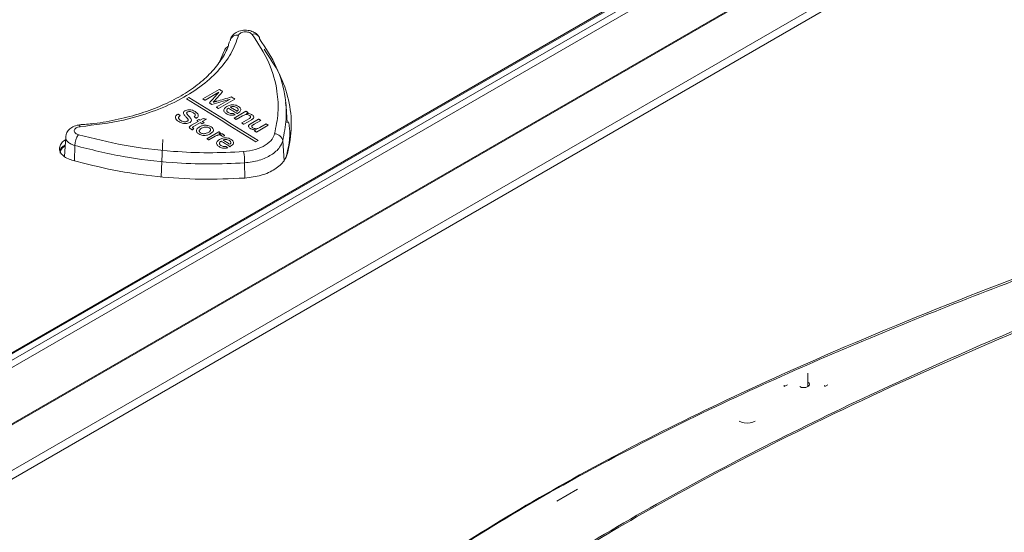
# Model space of a CAD drawing. Header units: millimetres. Extents: x 0 to 2100, y 0 to 1485.
# Tile 109 of 116: x 1595 to 1704, y 1285 to 1342. Entities that reach past the tile are written whole.
import ezdxf

# ---------------------------------------------------------------- set-up
doc = ezdxf.new("R2010")
doc.units = ezdxf.units.MM
doc.header["$LTSCALE"] = 5

msp = doc.modelspace()

# ---------------------------------------------------------------- linework, layer by layer
at = {"color": 7, "linetype": 'Continuous', "lineweight": 15}
for p, q in [((1588.13, 1300.7), (1703.8, 1367.47)), ((1702.65, 1367.52), (1588.37, 1301.55)), ((1588.44, 1301.72), (1702.24, 1367.42)), ((1704.2, 1366.9), (1588.53, 1300.13)), ((1585.28, 1292), (1706.98, 1362.25)), ((1707, 1362.17), (1585.3, 1291.91)), ((1585.4, 1286.88), (1708.32, 1357.84)), ((1708.75, 1357.17), (1585.83, 1286.2)), ((1617.22, 1338.14), (1616.77, 1337.09)), ((1614.88, 1332.92), (1616.69, 1333.97)), ((1613.32, 1333.07), (1613.06, 1332.91)), ((1616.67, 1333.65), (1615.13, 1332.76)), ((1616.37, 1332), (1617.9, 1332.89)), ((1618.44, 1332.89), (1616.62, 1331.84)), ((1624.12, 1332), (1624.04, 1332.5)), ((1624.23, 1330.24), (1624.11, 1332.1)), ((1614.22, 1330.52), (1614.42, 1330.64)), ((1614.59, 1330.54), (1614.91, 1330.73)), ((1615.28, 1330.66), (1614.82, 1330.4)), ((1618.35, 1330.77), (1619.67, 1331.54)), ((1619.29, 1331.04), (1618.58, 1330.63)), ((1619.19, 1330.25), (1619.98, 1330.71)), ((1619.91, 1331.39), (1619.72, 1331.29)), ((1620.25, 1330.2), (1621.07, 1330.67)), ((1601.18, 1330.01), (1601.19, 1330.01)), ((1613.63, 1329.99), (1614.38, 1330.42)), ((1614.61, 1330.28), (1613.86, 1329.84)), ((1615.03, 1330.27), (1614.82, 1330.15)), ((1620.23, 1330.57), (1619.42, 1330.11)), ((1621.3, 1330.52), (1620.58, 1330.11)), ((1620.58, 1329.38), (1620.8, 1329.5)), ((1622.14, 1330), (1620.82, 1329.23)), ((1621.21, 1329.74), (1621.91, 1330.14)), ((1599.67, 1328.7), (1599.53, 1326.51)), ((1615.31, 1328.5), (1616.64, 1329.27)), ((1616.25, 1328.76), (1615.54, 1328.36)), ((1616.85, 1329.14), (1616.66, 1329.03)), ((1620.75, 1328.14), (1621.01, 1328.29)), ((1681.99, 1302.5), (1681.99, 1300.99)), ((1679.39, 1301), (1679.75, 1301.2)), ((1682.11, 1301.08), (1681.99, 1301.15)), ((1683.88, 1301), (1684.24, 1301.2)), ((1674.4, 1297.15), (1674.4, 1297.15)), ((1674.4, 1297.15), (1674.66, 1297.03)), ((1674.4, 1297.15), (1674.4, 1297.14)), ((1674.66, 1297.03), (1674.96, 1296.96)), ((1674.96, 1296.96), (1675.29, 1296.93)), ((1675.29, 1296.93), (1675.61, 1296.96)), ((1675.61, 1296.96), (1675.92, 1297.03)), ((1675.92, 1297.03), (1676.18, 1297.15)), ((1654.16, 1288.27), (1656.46, 1289.6))]:
    msp.add_line(p, q, dxfattribs=at)
at = {"color": 8, "linetype": 'Continuous', "lineweight": 15}
for p, q in [((1600.68, 1327.74), (1600.64, 1326.04)), ((1623.75, 1328.26), (1623.89, 1326.04)), ((1619.51, 1325.82), (1619.53, 1324.13))]:
    msp.add_line(p, q, dxfattribs=at)
at = {"color": 7, "linetype": 'Continuous', "lineweight": 15, "flags": 128}
for points in [[(1616.69, 1333.97), (1616.74, 1333.94), (1616.79, 1333.91), (1616.84, 1333.88), (1616.89, 1333.85), (1616.94, 1333.82), (1616.98, 1333.79), (1617.03, 1333.76), (1617.08, 1333.73)], [(1613.06, 1332.91), (1614.02, 1332.32), (1614.98, 1331.73), (1615.94, 1331.14), (1616.9, 1330.54), (1617.86, 1329.94), (1618.83, 1329.34), (1619.79, 1328.74), (1620.75, 1328.14)], [(1621.01, 1328.29), (1620.05, 1328.89), (1619.09, 1329.49), (1618.13, 1330.09), (1617.17, 1330.69), (1616.21, 1331.29), (1615.25, 1331.88), (1614.28, 1332.48), (1613.32, 1333.07)], [(1615.13, 1332.76), (1615.1, 1332.78), (1615.07, 1332.8), (1615.04, 1332.82), (1615.01, 1332.84), (1614.97, 1332.86), (1614.94, 1332.88), (1614.91, 1332.9), (1614.88, 1332.92)], [(1618.06, 1333.13), (1618.11, 1333.1), (1618.15, 1333.07), (1618.2, 1333.04), (1618.25, 1333.01), (1618.3, 1332.98), (1618.34, 1332.95), (1618.39, 1332.92), (1618.44, 1332.89)], [(1615.88, 1332.3), (1615.85, 1332.32), (1615.82, 1332.34), (1615.78, 1332.36), (1615.75, 1332.38), (1615.72, 1332.4), (1615.68, 1332.42), (1615.65, 1332.45), (1615.62, 1332.47)], [(1616.62, 1331.84), (1616.59, 1331.86), (1616.56, 1331.88), (1616.53, 1331.9), (1616.5, 1331.92), (1616.46, 1331.94), (1616.43, 1331.96), (1616.4, 1331.98), (1616.37, 1332)], [(1618.7, 1331.28), (1618.57, 1331.36), (1618.45, 1331.43), (1618.33, 1331.51), (1618.21, 1331.59), (1618.08, 1331.66), (1617.96, 1331.74), (1617.84, 1331.81), (1617.72, 1331.89)], [(1617.93, 1332.01), (1618.02, 1331.95), (1618.11, 1331.89), (1618.21, 1331.84), (1618.3, 1331.78), (1618.39, 1331.72), (1618.49, 1331.66), (1618.58, 1331.61), (1618.67, 1331.55)], [(1612.12, 1331.23), (1612.15, 1331.21), (1612.18, 1331.19), (1612.22, 1331.17), (1612.25, 1331.15), (1612.28, 1331.13), (1612.31, 1331.11), (1612.34, 1331.09), (1612.38, 1331.07)], [(1614.17, 1330.77), (1614.14, 1330.79), (1614.1, 1330.81), (1614.07, 1330.83), (1614.04, 1330.85), (1614.01, 1330.87), (1613.98, 1330.89), (1613.94, 1330.91), (1613.91, 1330.93)], [(1614.42, 1330.64), (1614.45, 1330.63), (1614.47, 1330.62), (1614.49, 1330.6), (1614.51, 1330.59), (1614.53, 1330.58), (1614.55, 1330.57), (1614.57, 1330.55), (1614.59, 1330.54)], [(1618.58, 1330.63), (1618.55, 1330.65), (1618.52, 1330.66), (1618.49, 1330.68), (1618.46, 1330.7), (1618.43, 1330.72), (1618.41, 1330.74), (1618.38, 1330.75), (1618.35, 1330.77)], [(1619.67, 1331.54), (1619.7, 1331.52), (1619.73, 1331.5), (1619.76, 1331.48), (1619.79, 1331.47), (1619.82, 1331.45), (1619.85, 1331.43), (1619.88, 1331.41), (1619.91, 1331.39)], [(1621.07, 1330.67), (1621.1, 1330.65), (1621.13, 1330.63), (1621.16, 1330.61), (1621.19, 1330.59), (1621.22, 1330.58), (1621.25, 1330.56), (1621.28, 1330.54), (1621.3, 1330.52)], [(1614.38, 1330.42), (1614.36, 1330.43), (1614.34, 1330.45), (1614.32, 1330.46), (1614.3, 1330.47), (1614.28, 1330.48), (1614.26, 1330.5), (1614.24, 1330.51), (1614.22, 1330.52)], [(1614.82, 1330.15), (1614.79, 1330.16), (1614.77, 1330.18), (1614.74, 1330.2), (1614.72, 1330.21), (1614.69, 1330.23), (1614.66, 1330.24), (1614.64, 1330.26), (1614.61, 1330.28)], [(1614.82, 1330.4), (1614.85, 1330.38), (1614.87, 1330.36), (1614.9, 1330.35), (1614.93, 1330.33), (1614.95, 1330.32), (1614.98, 1330.3), (1615, 1330.28), (1615.03, 1330.27)], [(1619.42, 1330.11), (1619.39, 1330.12), (1619.36, 1330.14), (1619.33, 1330.16), (1619.3, 1330.18), (1619.27, 1330.2), (1619.24, 1330.21), (1619.21, 1330.23), (1619.19, 1330.25)], [(1621.91, 1330.14), (1621.94, 1330.12), (1621.97, 1330.11), (1622, 1330.09), (1622.03, 1330.07), (1622.06, 1330.05), (1622.08, 1330.03), (1622.11, 1330.02), (1622.14, 1330)], [(1610.45, 1328.42), (1610.42, 1327.66), (1610.26, 1324.28)], [(1615.54, 1328.36), (1615.51, 1328.38), (1615.48, 1328.39), (1615.46, 1328.41), (1615.43, 1328.43), (1615.4, 1328.45), (1615.37, 1328.47), (1615.34, 1328.48), (1615.31, 1328.5)], [(1616.64, 1329.27), (1616.66, 1329.25), (1616.69, 1329.24), (1616.72, 1329.22), (1616.74, 1329.2), (1616.77, 1329.19), (1616.79, 1329.17), (1616.82, 1329.15), (1616.85, 1329.14)], [(1620.82, 1329.23), (1620.79, 1329.25), (1620.76, 1329.27), (1620.73, 1329.29), (1620.7, 1329.3), (1620.67, 1329.32), (1620.64, 1329.34), (1620.61, 1329.36), (1620.58, 1329.38)], [(1617.89, 1327.61), (1617.77, 1327.69), (1617.65, 1327.77), (1617.53, 1327.84), (1617.4, 1327.92), (1617.28, 1328), (1617.16, 1328.07), (1617.04, 1328.15), (1616.92, 1328.23)], [(1617.13, 1328.35), (1617.22, 1328.29), (1617.31, 1328.23), (1617.41, 1328.17), (1617.5, 1328.11), (1617.59, 1328.06), (1617.68, 1328), (1617.78, 1327.94), (1617.87, 1327.88)], [(1681.99, 1301.51), (1682, 1301.5), (1682.14, 1301.39), (1682.18, 1301.25), (1682.14, 1301.11), (1682, 1300.99), (1681.8, 1300.91), (1681.56, 1300.89), (1681.32, 1300.91), (1681.12, 1300.99), (1681.12, 1300.99)]]:
    msp.add_lwpolyline(points, dxfattribs=at)
at = {"color": 8, "linetype": 'Continuous', "lineweight": 15, "flags": 128}
msp.add_lwpolyline([(1601.19, 1330.01), (1601.19, 1330.01), (1601.22, 1329.98), (1601.25, 1329.92), (1601.28, 1329.83)], dxfattribs=at)
at = {"color": 7, "linetype": 'Continuous', "lineweight": 15}
for centre, radius, start, end in [((1618.68, 1339.21), 0.779, 77.1279, 170.3002), ((1620.58, 1339.51), 0.605, 6.162, 112.7721), ((1603.11, 1327.6), 2.44, 146.4189, 176.708), ((1622.8, 1328.09), 0.962, 10.1388, 86.9179), ((1614.12, 1325.95), 5.39, 358.6492, 11.9236), ((1678.92, 1300.99), 0.474, 0.9175, 19.8306), ((1683.41, 1300.99), 0.474, 0.9175, 19.8306)]:
    msp.add_arc(centre, radius, start, end, dxfattribs=at)
for centre, major_axis, ratio, start_param, end_param in [((1659.81, 706.19), (1234.79, 1543.96), 0.22143, 1.334365, 1.335189), ((1530.61, 631.61), (2431.87, 785.64), 0.252347, 1.453669, 1.454498), ((1659.48, 706), (1203.71, 1528.89), 0.223199, 1.328444, 1.329138), ((1532.44, 632.66), (2399.53, 767.27), 0.256249, 1.453472, 1.45416), ((1581.51, 660.99), (894.49, -292.74), 0.69976, 1.759127, 1.759526), ((1598.12, 670.58), (-355.65, 749.07), 0.516, 5.500635, 5.501026), ((1774.5, 772.4), (4310.97, 3212.85), 0.101022, 1.532808, 1.532848), ((1526.56, 629.27), (2200.43, 653.91), 0.283064, 1.445773, 1.445897), ((1594.93, 668.74), (-355.65, 749.07), 0.516, 5.496074, 5.496464)]:
    msp.add_ellipse(centre, major_axis=major_axis, ratio=ratio, start_param=start_param, end_param=end_param, dxfattribs=at)
for points, knots in [([(1621.07, 1339.87), (1621.01, 1339.95), (1620.85, 1340.15), (1620.45, 1340.38), (1619.89, 1340.55), (1619.21, 1340.54), (1618.6, 1340.34), (1618.17, 1339.97), (1617.95, 1339.65), (1617.94, 1339.45), (1617.93, 1339.41)], [0, 0, 0, 0, 0.07937, 0.20626, 0.357186, 0.524001, 0.704733, 0.844626, 0.970083, 1, 1, 1, 1]), ([(1618.85, 1339.97), (1618.6, 1339.28), (1618.1, 1337.9), (1616.62, 1335.97), (1614.63, 1334.22), (1612.18, 1332.69), (1609.3, 1331.45), (1605.7, 1330.37), (1602.91, 1330.03), (1601.28, 1329.83)], [0, 0, 0, 0, 0.135325, 0.270649, 0.405946, 0.541243, 0.676543, 0.811843, 1, 1, 1, 1]), ([(1620.35, 1340.07), (1620.32, 1340.09), (1620.26, 1340.17), (1620.09, 1340.27), (1619.85, 1340.34), (1619.58, 1340.36), (1619.32, 1340.33), (1619.09, 1340.25), (1618.92, 1340.12), (1618.87, 1340.02), (1618.85, 1339.97)], [0, 0, 0, 0, 0.076216, 0.208356, 0.340436, 0.472427, 0.604335, 0.736206, 0.86809, 1, 1, 1, 1]), ([(1622.85, 1329.05), (1623, 1329.82), (1623.31, 1331.37), (1623.16, 1334.02), (1622.37, 1336.99), (1621.03, 1339.03), (1620.35, 1340.07)], [0, 0, 0, 0, 0.206688, 0.416403, 0.704036, 1, 1, 1, 1]), ([(1621.18, 1339.57), (1621.86, 1338.54), (1623.24, 1336.44), (1624.06, 1333.41), (1624.22, 1330.66), (1623.91, 1329.07), (1623.75, 1328.26)], [0, 0, 0, 0, 0.287594, 0.583525, 0.79025, 1, 1, 1, 1]), ([(1617.83, 1339.27), (1617.79, 1339.12), (1617.64, 1338.45), (1616.97, 1337.28), (1615.84, 1335.81), (1614.32, 1334.45), (1612.51, 1333.23), (1610.41, 1332.18), (1608.06, 1331.29), (1605.51, 1330.62), (1603.2, 1330.19), (1601.72, 1330.08), (1601.18, 1330.04)], [0, 0, 0, 0, 0.032709, 0.148517, 0.263076, 0.375651, 0.487211, 0.599097, 0.710676, 0.822779, 0.934913, 1, 1, 1, 1]), ([(1617.67, 1338.74), (1617.54, 1338.63), (1617.33, 1338.45), (1617.25, 1338.23), (1617.22, 1338.14)], [0, 0, 0, 0, 0.5950806, 1, 1, 1, 1]), ([(1624.29, 1326.87), (1624.48, 1327.86), (1624.85, 1329.83), (1624.48, 1332.79), (1623.51, 1335.69), (1622.3, 1337.5), (1621.68, 1338.42)], [0, 0, 0, 0, 0.25185, 0.5037, 0.749289, 1, 1, 1, 1]), ([(1410.64, 1145.5), (1421.4, 1148.49), (1438.99, 1153.4), (1462.99, 1160.7), (1481.27, 1166.79), (1497.62, 1172.88), (1512.04, 1178.91), (1525.79, 1185.44), (1538.67, 1192.51), (1550.35, 1200.11), (1560.76, 1208.16), (1570.27, 1216.47), (1579.16, 1225.02), (1587.68, 1233.7), (1595.86, 1242.21), (1603.91, 1250.47), (1612, 1258.45), (1620.53, 1266.26), (1629.79, 1273.92), (1640.07, 1281.3), (1651.38, 1288.32), (1663.44, 1294.92), (1677.61, 1301.79), (1693.99, 1308.81), (1712.57, 1315.96), (1731.62, 1322.68), (1750.97, 1329.13), (1763.96, 1333.34), (1770.45, 1335.44)], [0, 0, 0, 0, 0.071885, 0.117566, 0.163238, 0.198848, 0.234595, 0.270327, 0.305954, 0.341464, 0.376023, 0.410615, 0.445278, 0.479972, 0.514617, 0.546709, 0.578818, 0.610898, 0.642952, 0.676192, 0.709505, 0.74284, 0.776109, 0.820816, 0.865559, 0.910369, 0.95521, 1, 1, 1, 1]), ([(1770.6, 1335.06), (1762.51, 1332.47), (1746.33, 1327.28), (1722.28, 1319.21), (1702.68, 1312.02), (1687.44, 1305.83), (1675.83, 1300.74), (1664.17, 1295.14), (1652.57, 1288.92), (1641.56, 1282.19), (1631.33, 1274.93), (1621.78, 1267.19), (1612.89, 1259.11), (1604.41, 1250.79), (1595.4, 1241.56), (1585.73, 1231.5), (1574.98, 1220.71), (1565.37, 1211.92), (1557.05, 1205.12), (1550.42, 1200.15), (1543.37, 1195.37), (1535.86, 1190.79), (1527.91, 1186.43), (1519.52, 1182.24), (1510.77, 1178.22), (1498.62, 1173.08), (1482.78, 1167.11), (1463.11, 1160.5), (1447.04, 1155.57), (1429.6, 1150.44), (1418.84, 1147.4), (1410.77, 1145.12)], [0, 0, 0, 0, 0.055816, 0.111645, 0.167627, 0.195715, 0.223801, 0.255367, 0.287022, 0.319033, 0.351784, 0.384542, 0.417982, 0.451573, 0.48518, 0.528367, 0.57156, 0.614867, 0.636616, 0.658363, 0.68019, 0.702017, 0.72407, 0.746124, 0.768715, 0.791307, 0.836726, 0.882377, 0.928106, 0.946058, 1, 1, 1, 1]), ([(1411.21, 1142.38), (1422.18, 1145.08), (1440.39, 1149.57), (1465.47, 1156.36), (1485.83, 1162.49), (1501.88, 1168), (1513.83, 1172.62), (1522.62, 1176.32), (1531.18, 1180.27), (1539.49, 1184.5), (1547.41, 1189.01), (1555.86, 1194.42), (1564.59, 1200.81), (1573.49, 1208.22), (1583.24, 1217.17), (1593.72, 1227.68), (1603.89, 1238.31), (1612.93, 1247.57), (1620.91, 1255.4), (1629.29, 1263.03), (1638.28, 1270.42), (1648.06, 1277.51), (1658.76, 1284.34), (1670.31, 1290.86), (1682.58, 1297.12), (1695.35, 1303.09), (1709.11, 1309.04), (1723.79, 1314.97), (1744.51, 1322.92), (1760.34, 1328.65), (1770.9, 1332.47)], [0, 0, 0, 0, 0.07178, 0.119207, 0.166705, 0.209806, 0.23146, 0.253114, 0.275224, 0.297332, 0.319688, 0.342044, 0.37315, 0.40438, 0.435844, 0.483231, 0.530627, 0.562264, 0.593911, 0.625114, 0.65631, 0.687869, 0.719428, 0.752119, 0.784813, 0.817787, 0.850763, 0.888029, 0.925321, 1, 1, 1, 1]), ([(1771.06, 1332.08), (1760.51, 1328.31), (1744.68, 1322.65), (1723.94, 1314.77), (1707.75, 1308.27), (1691.11, 1301.04), (1676.13, 1293.77), (1663.58, 1286.96), (1653.28, 1280.78), (1642.55, 1273.52), (1631.75, 1265.05), (1621.77, 1256.06), (1613.08, 1247.54), (1602.77, 1237), (1592.67, 1226.39), (1582.09, 1215.94), (1573.72, 1208.24), (1564.72, 1200.76), (1555.24, 1193.81), (1545.2, 1187.51), (1534.76, 1181.86), (1523.57, 1176.54), (1511.72, 1171.58), (1499.29, 1166.92), (1483.96, 1161.73), (1465.59, 1156.16), (1440.51, 1149.3), (1422.29, 1144.75), (1411.33, 1142.01)], [0, 0, 0, 0, 0.074562, 0.111881, 0.149197, 0.19311, 0.237014, 0.266768, 0.29654, 0.326282, 0.366008, 0.405911, 0.437419, 0.468929, 0.53197, 0.563433, 0.594891, 0.626582, 0.658263, 0.686904, 0.715586, 0.744241, 0.773898, 0.803579, 0.83325, 0.880684, 0.928211, 1, 1, 1, 1]), ([(1612.9, 1331.6), (1612.97, 1331.63), (1613.09, 1331.69), (1613.33, 1331.71), (1613.6, 1331.69), (1613.84, 1331.61), (1613.97, 1331.53), (1614.03, 1331.5)], [0, 0, 0, 0, 0.189034, 0.379018, 0.55565, 0.820294, 1, 1, 1, 1]), ([(1616.21, 1332.75), (1616.2, 1332.73), (1616.17, 1332.69), (1616.1, 1332.63), (1616.06, 1332.58), (1616.03, 1332.54)], [0, 0, 0, 0, 0.250003, 0.500008, 1, 1, 1, 1]), ([(1616.03, 1332.54), (1616.06, 1332.55), (1616.12, 1332.57), (1616.21, 1332.6), (1616.31, 1332.63), (1616.37, 1332.64), (1616.4, 1332.65)], [0, 0, 0, 0, 0.250008, 0.500037, 0.750015, 1, 1, 1, 1]), ([(1617.48, 1331.28), (1617.4, 1331.34), (1617.26, 1331.45), (1617.19, 1331.63), (1617.22, 1331.79), (1617.34, 1331.94), (1617.47, 1332.02), (1617.53, 1332.06)], [0, 0, 0, 0, 0.265594, 0.443266, 0.620941, 0.800216, 1, 1, 1, 1]), ([(1617.53, 1332.06), (1617.65, 1332.12), (1617.83, 1332.21), (1618.17, 1332.26), (1618.45, 1332.24), (1618.68, 1332.17), (1618.8, 1332.11), (1618.84, 1332.08)], [0, 0, 0, 0, 0.305017, 0.496624, 0.688572, 0.870431, 1, 1, 1, 1]), ([(1617.72, 1331.89), (1617.66, 1331.85), (1617.57, 1331.78), (1617.52, 1331.66), (1617.54, 1331.55), (1617.61, 1331.46), (1617.67, 1331.42), (1617.7, 1331.4)], [0, 0, 0, 0, 0.294857, 0.491123, 0.687595, 0.879538, 1, 1, 1, 1]), ([(1618.63, 1331.96), (1618.57, 1332), (1618.46, 1332.05), (1618.25, 1332.08), (1618.09, 1332.07), (1617.98, 1332.04), (1617.94, 1332.01), (1617.93, 1332.01)], [0, 0, 0, 0, 0.323767, 0.545535, 0.768023, 0.961333, 1, 1, 1, 1]), ([(1618.8, 1331.72), (1618.8, 1331.75), (1618.8, 1331.8), (1618.74, 1331.89), (1618.67, 1331.94), (1618.63, 1331.96)], [0, 0, 0, 0, 0.250051, 0.639895, 1, 1, 1, 1]), ([(1618.67, 1331.55), (1618.69, 1331.56), (1618.72, 1331.59), (1618.78, 1331.64), (1618.8, 1331.69), (1618.8, 1331.72), (1618.8, 1331.72)], [0, 0, 0, 0, 0.251466, 0.503464, 0.946079, 1, 1, 1, 1]), ([(1618.84, 1332.08), (1618.91, 1332.03), (1619.03, 1331.95), (1619.1, 1331.78), (1619.09, 1331.62), (1618.98, 1331.46), (1618.84, 1331.37), (1618.76, 1331.32)], [0, 0, 0, 0, 0.210831, 0.388806, 0.56641, 0.751048, 1, 1, 1, 1]), ([(1612.23, 1330.39), (1612.13, 1330.46), (1611.96, 1330.57), (1611.84, 1330.77), (1611.85, 1330.95), (1611.94, 1331.11), (1612.06, 1331.19), (1612.12, 1331.23)], [0, 0, 0, 0, 0.285705, 0.468117, 0.651273, 0.825428, 1, 1, 1, 1]), ([(1612.38, 1331.07), (1612.32, 1331.03), (1612.23, 1330.96), (1612.18, 1330.83), (1612.21, 1330.71), (1612.29, 1330.6), (1612.39, 1330.54), (1612.43, 1330.51)], [0, 0, 0, 0, 0.267829, 0.434848, 0.601649, 0.835849, 1, 1, 1, 1]), ([(1612.78, 1331.21), (1612.75, 1331.27), (1612.71, 1331.37), (1612.78, 1331.51), (1612.86, 1331.57), (1612.9, 1331.6)], [0, 0, 0, 0, 0.446785, 0.715503, 1, 1, 1, 1]), ([(1613.21, 1330.7), (1613.18, 1330.74), (1613.11, 1330.83), (1612.94, 1330.99), (1612.84, 1331.12), (1612.78, 1331.21)], [0, 0, 0, 0, 0.251075, 0.501344, 1, 1, 1, 1]), ([(1613.18, 1331.45), (1613.16, 1331.44), (1613.13, 1331.42), (1613.09, 1331.37), (1613.08, 1331.34), (1613.08, 1331.32)], [0, 0, 0, 0, 0.253089, 0.641429, 1, 1, 1, 1]), ([(1613.08, 1331.32), (1613.11, 1331.27), (1613.15, 1331.17), (1613.29, 1331.04), (1613.43, 1330.9), (1613.51, 1330.79), (1613.55, 1330.74)], [0, 0, 0, 0, 0.246006, 0.456323, 0.727705, 1, 1, 1, 1]), ([(1613.16, 1330.44), (1613.19, 1330.46), (1613.25, 1330.51), (1613.27, 1330.59), (1613.24, 1330.66), (1613.22, 1330.69), (1613.21, 1330.7)], [0, 0, 0, 0, 0.312366, 0.583909, 0.906915, 1, 1, 1, 1]), ([(1613.83, 1331.37), (1613.75, 1331.42), (1613.64, 1331.48), (1613.46, 1331.51), (1613.33, 1331.51), (1613.23, 1331.48), (1613.19, 1331.46), (1613.18, 1331.45)], [0, 0, 0, 0, 0.415853, 0.584773, 0.753552, 0.930228, 1, 1, 1, 1]), ([(1613.55, 1330.74), (1613.58, 1330.68), (1613.63, 1330.59), (1613.6, 1330.44), (1613.52, 1330.35), (1613.45, 1330.3), (1613.43, 1330.29)], [0, 0, 0, 0, 0.353574, 0.609386, 0.86599, 1, 1, 1, 1]), ([(1613.91, 1330.93), (1613.95, 1330.96), (1614.02, 1331.02), (1614.05, 1331.12), (1614.02, 1331.21), (1613.94, 1331.3), (1613.87, 1331.35), (1613.83, 1331.37)], [0, 0, 0, 0, 0.250644, 0.419235, 0.588109, 0.818482, 1, 1, 1, 1]), ([(1614.03, 1331.5), (1614.14, 1331.42), (1614.3, 1331.31), (1614.39, 1331.11), (1614.37, 1330.96), (1614.28, 1330.85), (1614.2, 1330.79), (1614.17, 1330.77)], [0, 0, 0, 0, 0.355181, 0.540295, 0.72676, 0.897817, 1, 1, 1, 1]), ([(1618.46, 1331.15), (1618.35, 1331.13), (1618.16, 1331.08), (1617.87, 1331.11), (1617.65, 1331.19), (1617.54, 1331.25), (1617.48, 1331.28)], [0, 0, 0, 0, 0.306803, 0.569311, 0.790713, 1, 1, 1, 1]), ([(1617.7, 1331.4), (1617.75, 1331.37), (1617.85, 1331.32), (1618.02, 1331.29), (1618.15, 1331.29), (1618.22, 1331.3), (1618.25, 1331.31)], [0, 0, 0, 0, 0.365859, 0.611849, 0.858202, 1, 1, 1, 1]), ([(1618.76, 1331.32), (1618.75, 1331.31), (1618.74, 1331.31), (1618.72, 1331.3), (1618.71, 1331.29), (1618.7, 1331.28)], [0, 0, 0, 0, 0.250002, 0.500004, 1, 1, 1, 1]), ([(1620.06, 1331.08), (1620.01, 1331.1), (1619.92, 1331.15), (1619.76, 1331.18), (1619.6, 1331.17), (1619.44, 1331.12), (1619.35, 1331.07), (1619.29, 1331.04)], [0, 0, 0, 0, 0.203911, 0.410003, 0.546849, 0.746963, 1, 1, 1, 1]), ([(1619.72, 1331.29), (1619.8, 1331.29), (1619.97, 1331.3), (1620.18, 1331.24), (1620.29, 1331.18), (1620.33, 1331.16)], [0, 0, 0, 0, 0.362942, 0.730048, 1, 1, 1, 1]), ([(1619.98, 1330.71), (1620.02, 1330.73), (1620.09, 1330.78), (1620.17, 1330.85), (1620.19, 1330.91), (1620.17, 1330.97), (1620.13, 1331.03), (1620.08, 1331.06), (1620.06, 1331.08)], [0, 0, 0, 0, 0.265747, 0.438827, 0.576272, 0.713425, 0.867357, 1, 1, 1, 1]), ([(1620.44, 1330.71), (1620.42, 1330.7), (1620.39, 1330.67), (1620.32, 1330.63), (1620.27, 1330.6), (1620.23, 1330.57)], [0, 0, 0, 0, 0.250658, 0.501038, 1, 1, 1, 1]), ([(1620.33, 1331.16), (1620.39, 1331.11), (1620.48, 1331.05), (1620.54, 1330.93), (1620.54, 1330.83), (1620.49, 1330.76), (1620.45, 1330.72), (1620.44, 1330.71)], [0, 0, 0, 0, 0.310994, 0.528113, 0.70416, 0.936647, 1, 1, 1, 1]), ([(1601.19, 1330), (1601.16, 1330), (1600.9, 1330), (1600.47, 1329.85), (1600.01, 1329.53), (1599.73, 1329.13), (1599.69, 1328.83), (1599.68, 1328.7)], [0, 0, 0, 0, 0.0337047, 0.3401296, 0.5925043, 0.8157995, 1, 1, 1, 1]), ([(1601.28, 1329.83), (1601.19, 1329.82), (1601.02, 1329.79), (1600.81, 1329.69), (1600.67, 1329.56), (1600.6, 1329.41), (1600.63, 1329.25), (1600.75, 1329.1), (1600.91, 1329), (1601.04, 1328.96), (1601.08, 1328.94)], [0, 0, 0, 0, 0.1319102, 0.2637944, 0.3956646, 0.5275735, 0.6595637, 0.7916438, 0.9237844, 1, 1, 1, 1]), ([(1613.43, 1330.29), (1613.36, 1330.26), (1613.23, 1330.2), (1612.97, 1330.17), (1612.7, 1330.19), (1612.44, 1330.27), (1612.29, 1330.35), (1612.23, 1330.39)], [0, 0, 0, 0, 0.189339, 0.379571, 0.560554, 0.805064, 1, 1, 1, 1]), ([(1612.43, 1330.51), (1612.51, 1330.47), (1612.63, 1330.41), (1612.84, 1330.37), (1612.99, 1330.38), (1613.1, 1330.41), (1613.15, 1330.43), (1613.16, 1330.44)], [0, 0, 0, 0, 0.3873816, 0.5762687, 0.7670022, 0.9361259, 1, 1, 1, 1]), ([(1613.54, 1329.58), (1613.5, 1329.6), (1613.43, 1329.65), (1613.38, 1329.73), (1613.38, 1329.8), (1613.45, 1329.89), (1613.56, 1329.95), (1613.63, 1329.99)], [0, 0, 0, 0, 0.223349, 0.358616, 0.494479, 0.620512, 1, 1, 1, 1]), ([(1613.72, 1329.49), (1613.71, 1329.49), (1613.67, 1329.51), (1613.61, 1329.53), (1613.57, 1329.56), (1613.54, 1329.58)], [0, 0, 0, 0, 0.2501927, 0.5004583, 1, 1, 1, 1]), ([(1613.86, 1329.84), (1613.84, 1329.83), (1613.8, 1329.81), (1613.75, 1329.78), (1613.74, 1329.74), (1613.74, 1329.72), (1613.76, 1329.69), (1613.78, 1329.67), (1613.8, 1329.67)], [0, 0, 0, 0, 0.255445, 0.469231, 0.585859, 0.701769, 0.825244, 1, 1, 1, 1]), ([(1613.8, 1329.67), (1613.81, 1329.66), (1613.83, 1329.65), (1613.86, 1329.63), (1613.88, 1329.62), (1613.9, 1329.61)], [0, 0, 0, 0, 0.249902, 0.624756, 1, 1, 1, 1]), ([(1614.43, 1329.02), (1614.34, 1329.09), (1614.21, 1329.19), (1614.15, 1329.37), (1614.19, 1329.54), (1614.32, 1329.68), (1614.45, 1329.76), (1614.51, 1329.8)], [0, 0, 0, 0, 0.261013, 0.438337, 0.615485, 0.836943, 1, 1, 1, 1]), ([(1614.74, 1329.65), (1614.66, 1329.6), (1614.55, 1329.53), (1614.48, 1329.4), (1614.49, 1329.29), (1614.55, 1329.21), (1614.61, 1329.16), (1614.64, 1329.15)], [0, 0, 0, 0, 0.346443, 0.527287, 0.708816, 0.884402, 1, 1, 1, 1]), ([(1614.51, 1329.8), (1614.56, 1329.83), (1614.7, 1329.9), (1614.95, 1329.99), (1615.16, 1329.99), (1615.25, 1329.99)], [0, 0, 0, 0, 0.252219, 0.70781, 1, 1, 1, 1]), ([(1615.59, 1329.7), (1615.54, 1329.72), (1615.45, 1329.77), (1615.27, 1329.8), (1615.09, 1329.79), (1614.91, 1329.74), (1614.8, 1329.68), (1614.74, 1329.65)], [0, 0, 0, 0, 0.1876406, 0.3773048, 0.5397881, 0.757344, 1, 1, 1, 1]), ([(1615.25, 1329.99), (1615.3, 1329.98), (1615.44, 1329.97), (1615.64, 1329.91), (1615.75, 1329.84), (1615.8, 1329.82)], [0, 0, 0, 0, 0.251682, 0.696805, 1, 1, 1, 1]), ([(1615.49, 1329.19), (1615.57, 1329.24), (1615.69, 1329.32), (1615.74, 1329.46), (1615.73, 1329.57), (1615.66, 1329.65), (1615.61, 1329.69), (1615.59, 1329.7)], [0, 0, 0, 0, 0.360587, 0.547345, 0.734473, 0.917513, 1, 1, 1, 1]), ([(1615.8, 1329.82), (1615.88, 1329.76), (1616.02, 1329.65), (1616.07, 1329.47), (1616.03, 1329.31), (1615.91, 1329.17), (1615.79, 1329.09), (1615.74, 1329.06)], [0, 0, 0, 0, 0.263479, 0.450169, 0.636746, 0.823894, 1, 1, 1, 1]), ([(1620.16, 1329.62), (1620.1, 1329.66), (1620.01, 1329.73), (1619.95, 1329.85), (1619.96, 1329.96), (1620.01, 1330.02), (1620.05, 1330.06), (1620.06, 1330.07)], [0, 0, 0, 0, 0.31495, 0.544119, 0.723989, 0.964037, 1, 1, 1, 1]), ([(1620.06, 1330.07), (1620.07, 1330.08), (1620.1, 1330.1), (1620.17, 1330.14), (1620.22, 1330.17), (1620.25, 1330.2)], [0, 0, 0, 0, 0.250372, 0.500758, 1, 1, 1, 1]), ([(1620.8, 1329.5), (1620.74, 1329.5), (1620.61, 1329.49), (1620.41, 1329.51), (1620.25, 1329.56), (1620.18, 1329.6), (1620.16, 1329.62)], [0, 0, 0, 0, 0.247598, 0.569815, 0.882386, 1, 1, 1, 1]), ([(1620.36, 1329.96), (1620.34, 1329.94), (1620.31, 1329.9), (1620.31, 1329.83), (1620.34, 1329.76), (1620.39, 1329.72), (1620.42, 1329.7), (1620.43, 1329.7)], [0, 0, 0, 0, 0.269538, 0.487054, 0.704281, 0.945044, 1, 1, 1, 1]), ([(1620.58, 1330.11), (1620.56, 1330.09), (1620.52, 1330.07), (1620.45, 1330.03), (1620.4, 1329.99), (1620.36, 1329.96)], [0, 0, 0, 0, 0.250411, 0.500861, 1, 1, 1, 1]), ([(1620.43, 1329.7), (1620.48, 1329.67), (1620.58, 1329.62), (1620.75, 1329.6), (1620.91, 1329.61), (1621.06, 1329.66), (1621.16, 1329.71), (1621.21, 1329.74)], [0, 0, 0, 0, 0.207519, 0.416418, 0.560915, 0.747515, 1, 1, 1, 1]), ([(1624.1, 1326.33), (1624.36, 1327.45), (1624.68, 1328.79), (1624.43, 1330.14), (1624.39, 1330.36)], [0, 0, 0, 0, 0.83524, 1, 1, 1, 1]), ([(1601.08, 1328.94), (1602.76, 1328.52), (1606.15, 1327.67), (1611.06, 1327.08), (1615.51, 1326.88), (1618.1, 1327), (1619.4, 1327.06)], [0, 0, 0, 0, 0.2876352, 0.5835972, 0.7902861, 1, 1, 1, 1]), ([(1615.74, 1329.06), (1615.63, 1329), (1615.46, 1328.91), (1615.15, 1328.85), (1614.89, 1328.86), (1614.63, 1328.92), (1614.5, 1328.99), (1614.43, 1329.02)], [0, 0, 0, 0, 0.292468, 0.468316, 0.644815, 0.812733, 1, 1, 1, 1]), ([(1614.64, 1329.15), (1614.68, 1329.12), (1614.77, 1329.07), (1614.94, 1329.05), (1615.11, 1329.05), (1615.31, 1329.1), (1615.42, 1329.16), (1615.49, 1329.19)], [0, 0, 0, 0, 0.179625, 0.360955, 0.522497, 0.703755, 1, 1, 1, 1]), ([(1616.55, 1328.9), (1616.52, 1328.89), (1616.47, 1328.87), (1616.36, 1328.83), (1616.29, 1328.79), (1616.25, 1328.76)], [0, 0, 0, 0, 0.250408, 0.500999, 1, 1, 1, 1]), ([(1616.68, 1327.62), (1616.6, 1327.68), (1616.45, 1327.79), (1616.39, 1327.97), (1616.42, 1328.13), (1616.54, 1328.28), (1616.66, 1328.36), (1616.73, 1328.4)], [0, 0, 0, 0, 0.2655685, 0.4432535, 0.6209442, 0.8002047, 1, 1, 1, 1]), ([(1616.92, 1328.87), (1616.9, 1328.88), (1616.84, 1328.91), (1616.74, 1328.92), (1616.64, 1328.92), (1616.58, 1328.9), (1616.55, 1328.9)], [0, 0, 0, 0, 0.25184, 0.505455, 0.746377, 1, 1, 1, 1]), ([(1616.66, 1329.03), (1616.7, 1329.04), (1616.79, 1329.05), (1616.93, 1329.05), (1617.05, 1329.03), (1617.11, 1329), (1617.14, 1328.98)], [0, 0, 0, 0, 0.251958, 0.558275, 0.780711, 1, 1, 1, 1]), ([(1616.73, 1328.4), (1616.84, 1328.46), (1617.03, 1328.55), (1617.37, 1328.6), (1617.65, 1328.58), (1617.88, 1328.51), (1617.99, 1328.45), (1618.04, 1328.42)], [0, 0, 0, 0, 0.304994, 0.496591, 0.688529, 0.870395, 1, 1, 1, 1]), ([(1617.02, 1328.74), (1617.02, 1328.75), (1617.01, 1328.77), (1616.98, 1328.82), (1616.95, 1328.85), (1616.92, 1328.87)], [0, 0, 0, 0, 0.252173, 0.505066, 1, 1, 1, 1]), ([(1617.83, 1328.3), (1617.76, 1328.33), (1617.65, 1328.39), (1617.45, 1328.42), (1617.28, 1328.41), (1617.18, 1328.37), (1617.13, 1328.35), (1617.13, 1328.35)], [0, 0, 0, 0, 0.32373, 0.545499, 0.767987, 0.961297, 1, 1, 1, 1]), ([(1617.14, 1328.98), (1617.16, 1328.97), (1617.2, 1328.94), (1617.25, 1328.89), (1617.28, 1328.84), (1617.3, 1328.81)], [0, 0, 0, 0, 0.251191, 0.503003, 1, 1, 1, 1]), ([(1618.04, 1328.42), (1618.11, 1328.37), (1618.23, 1328.28), (1618.3, 1328.12), (1618.29, 1327.96), (1618.17, 1327.79), (1618.03, 1327.7), (1617.95, 1327.65)], [0, 0, 0, 0, 0.210893, 0.388899, 0.566535, 0.75117, 1, 1, 1, 1]), ([(1619.4, 1327.06), (1619.85, 1327.12), (1620.76, 1327.24), (1621.86, 1327.75), (1622.59, 1328.38), (1622.77, 1328.85), (1622.85, 1329.05)], [0, 0, 0, 0, 0.266888, 0.533727, 0.800435, 1, 1, 1, 1]), ([(1599.64, 1328.35), (1599.62, 1328.34), (1599.39, 1328.24), (1599.12, 1327.94), (1598.93, 1327.49), (1599.02, 1327.01), (1599.37, 1326.58), (1599.85, 1326.27), (1600.22, 1326.15), (1600.36, 1326.11)], [0, 0, 0, 0, 0.019035, 0.194376, 0.371341, 0.545878, 0.723068, 0.898586, 1, 1, 1, 1]), ([(1599.03, 1327.19), (1599.1, 1327.33), (1599.21, 1327.57), (1599.5, 1327.74), (1599.61, 1327.8)], [0, 0, 0, 0, 0.616712, 1, 1, 1, 1]), ([(1599.6, 1327.69), (1599.49, 1327.61), (1599.21, 1327.42), (1599.04, 1327.13), (1599.06, 1326.94), (1599.06, 1326.9)], [0, 0, 0, 0, 0.3638091, 0.8642065, 1, 1, 1, 1]), ([(1619.51, 1325.82), (1618.19, 1325.76), (1615.54, 1325.63), (1611.01, 1325.83), (1605.95, 1326.42), (1602.45, 1327.29), (1600.68, 1327.74)], [0, 0, 0, 0, 0.206724, 0.416475, 0.704069, 1, 1, 1, 1]), ([(1617.65, 1327.48), (1617.55, 1327.46), (1617.36, 1327.42), (1617.07, 1327.45), (1616.85, 1327.52), (1616.74, 1327.59), (1616.68, 1327.62)], [0, 0, 0, 0, 0.306768, 0.56923, 0.790637, 1, 1, 1, 1]), ([(1616.92, 1328.23), (1616.86, 1328.19), (1616.77, 1328.12), (1616.72, 1327.99), (1616.74, 1327.88), (1616.81, 1327.8), (1616.87, 1327.75), (1616.89, 1327.74)], [0, 0, 0, 0, 0.294832, 0.491094, 0.687559, 0.879512, 1, 1, 1, 1]), ([(1616.89, 1327.74), (1616.95, 1327.71), (1617.05, 1327.65), (1617.22, 1327.62), (1617.35, 1327.62), (1617.42, 1327.64), (1617.45, 1327.64)], [0, 0, 0, 0, 0.365962, 0.611978, 0.858355, 1, 1, 1, 1]), ([(1618, 1328.06), (1618, 1328.08), (1617.99, 1328.14), (1617.94, 1328.22), (1617.87, 1328.27), (1617.83, 1328.3)], [0, 0, 0, 0, 0.250013, 0.639912, 1, 1, 1, 1]), ([(1617.87, 1327.88), (1617.89, 1327.89), (1617.92, 1327.92), (1617.97, 1327.97), (1618, 1328.02), (1618, 1328.06), (1618, 1328.06)], [0, 0, 0, 0, 0.251458, 0.503449, 0.946015, 1, 1, 1, 1]), ([(1617.95, 1327.65), (1617.95, 1327.65), (1617.94, 1327.64), (1617.92, 1327.63), (1617.9, 1327.62), (1617.89, 1327.61)], [0, 0, 0, 0, 0.250002, 0.500004, 1, 1, 1, 1]), ([(1623.75, 1328.26), (1623.65, 1328.02), (1623.42, 1327.44), (1622.54, 1326.67), (1621.18, 1326.04), (1620.07, 1325.89), (1619.51, 1325.82)], [0, 0, 0, 0, 0.199535, 0.466267, 0.73314, 1, 1, 1, 1]), ([(1619.54, 1324.13), (1620.16, 1324.21), (1621.41, 1324.37), (1622.94, 1325.07), (1623.93, 1325.94), (1624.19, 1326.59), (1624.29, 1326.87)], [0, 0, 0, 0, 0.266833, 0.533677, 0.800486, 1, 1, 1, 1]), ([(1600.36, 1326.11), (1601.89, 1325.72), (1604.95, 1324.93), (1609.78, 1324.25), (1614.68, 1323.92), (1617.91, 1324.06), (1619.54, 1324.13)], [0, 0, 0, 0, 0.251847, 0.503694, 0.749284, 1, 1, 1, 1]), ([(1479.09, 1108.34), (1489.05, 1113.9), (1509.18, 1125.16), (1539.88, 1142.13), (1570.92, 1159.45), (1601.42, 1177.33), (1631.36, 1195.38), (1663.06, 1214.33), (1697.08, 1234.27), (1733.32, 1255.24), (1769.71, 1276.06), (1793.95, 1289.77), (1805.98, 1296.57)], [0, 0, 0, 0, 0.09022, 0.18253, 0.277185, 0.371533, 0.464531, 0.557207, 0.667016, 0.779215, 0.890478, 1, 1, 1, 1])]:
    msp.add_open_spline(points, degree=3, knots=knots, dxfattribs=at)
at = {"color": 8, "linetype": 'Continuous', "lineweight": 15}
msp.add_open_spline([(1600.68, 1327.74), (1600.58, 1327.77), (1600.31, 1327.85), (1599.96, 1328.07), (1599.69, 1328.37), (1599.68, 1328.59), (1599.67, 1328.7)], degree=3, knots=[0, 0, 0, 0, 0.164164, 0.44882, 0.733463, 1, 1, 1, 1], dxfattribs=at)

doc.saveas('drawing.dxf')
